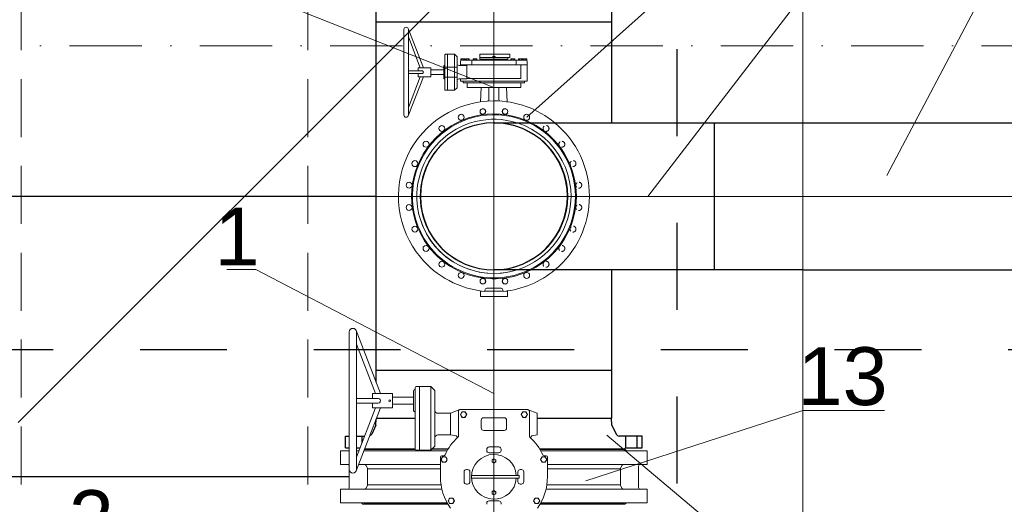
# Model space of a CAD drawing. Header units: millimetres. Extents: x -3176 to 162662, y -36434 to 57907.
# Tile 105 of 155: x 109540 to 112942, y 21022 to 22696. Entities that reach past the tile are written whole.
import ezdxf

# ---------------------------------------------------------------- set-up
doc = ezdxf.new("R2010")
doc.units = ezdxf.units.MM
for name, pattern in [('1-Sheet - 32170-CIV-6170-DW-2035-015-01 - RZUTY$0$A_Dash_3_0mm', [60, 30, -30]), ('1-Sheet - 32170-CIV-6170-DW-2035-015-01 - RZUTY$0$A_Dash_Dot_2_5mm_Axis', [45, 25, -10, 0, -10]), ('1-Sheet - 32170-CIV-6170-DW-2035-015-01 - RZUTY$0$A_Hidden_2_0mm', [30, 20, -10]), ('CENTER', [2, 1.25, -0.25, 0.25, -0.25]), ('DASHED', [0.75, 0.5, -0.25]), ('HIDDEN', [0.125, 0.085, -0.04])]:
    doc.linetypes.add(name, pattern=pattern)
doc.layers.get('0').update_dxf_attribs({"lineweight": 5})
for name, color, linetype, lineweight in [('!UG_kształtki', 10, 'Continuous', 30), ('!UG_Pomocnicza', 7, 'Continuous', 5), ('!UG_wymiary', 7, 'Continuous', 5), ('1-Sheet - 32170-CIV-6170-DW-2035-015-01 - RZUTY$0$A-DETL', 8, 'Continuous', 0), ('1-Sheet - 32170-CIV-6170-DW-2035-015-01 - RZUTY$0$A-FLOR', 8, 'Continuous', 0), ('1-Sheet - 32170-CIV-6170-DW-2035-015-01 - RZUTY$0$G-ANNO-SYMB', 8, 'Continuous', 0), ('1-Sheet - 32170-CIV-6170-DW-2035-015-01 - RZUTY$0$S-GRID', 8, 'Continuous', 0), ('G-ANNO-SYMB', 111, 'DASHED', 9)]:
    doc.layers.add(name, color=color, linetype=linetype, lineweight=lineweight)
doc.layers.add('!UG_tekst', color=7, linetype='Continuous')
doc.styles.get("Standard").update_dxf_attribs({"font": 'arial.ttf'})
doc.dimstyles.get("Standard").update_dxf_attribs({"dimtxt": 100, "dimasz": 100, "dimexe": 0.18, "dimexo": 2, "dimgap": 0.09, "dimtad": 1, "dimdec": 0, "dimzin": 0, "dimdsep": 46, "dimtxsty": 'Standard', "dimblk": 'OBLIQUE', "dimcen": 0, "dimdle": 0.5, "dimclrd": 256, "dimclrt": 256, "dimadec": 0, "dimazin": 0, "dimtfac": 1, "dimtdec": 0, "dimtofl": 0, "dimtmove": 1, "dimatfit": 3, "dimldrblk": 'OBLIQUE', "dimfxl": 1, "dimtfillclr": 256, "dimtolj": 1, "dimtzin": 0, "dimlwd": -1, "dimarcsym": 0})

# ---------------------------------------------------------------- blocks, each defined once
blk = doc.blocks.new('1-Sheet - 32170-CIV-6170-DW-2035-015-01 - RZUTY')
at = {"layer": '1-Sheet - 32170-CIV-6170-DW-2035-015-01 - RZUTY$0$A-DETL', "linetype": '1-Sheet - 32170-CIV-6170-DW-2035-015-01 - RZUTY$0$A_Hidden_2_0mm'}
for p, q in [((7505.37, 130.5), (7505.37, -499.5)), ((7604.39, 130.5), (7604.39, -508.3))]:
    blk.add_line(p, q, dxfattribs=at)
at = {"layer": '1-Sheet - 32170-CIV-6170-DW-2035-015-01 - RZUTY$0$A-FLOR'}
blk.add_line((7764.38, -148.12), (7504.38, -408.12), dxfattribs=at)
at = {"layer": '1-Sheet - 32170-CIV-6170-DW-2035-015-01 - RZUTY$0$G-ANNO-SYMB', "linetype": '1-Sheet - 32170-CIV-6170-DW-2035-015-01 - RZUTY$0$A_Dash_3_0mm', "lineweight": 25}
for p, q in [((7731.88, 680.8), (7731.88, -872.88)), ((7731.88, 680.8), (7731.88, -872.88)), ((8236.45, -383), (6610.15, -383)), ((8236.45, -383), (6610.15, -383))]:
    blk.add_line(p, q, dxfattribs=at)
at = {"layer": '1-Sheet - 32170-CIV-6170-DW-2035-015-01 - RZUTY$0$S-GRID', "linetype": '1-Sheet - 32170-CIV-6170-DW-2035-015-01 - RZUTY$0$A_Dash_Dot_2_5mm_Axis'}
blk.add_line((6666.88, -278), (8176.88, -278), dxfattribs=at)
blk = doc.blocks.new('_OBLIQUE')
at = {"color": 0, "linetype": 'ByBlock'}
blk.add_line((-0.5, -0.5), (0.5, 0.5), dxfattribs=at)
blk = doc.blocks.new('*D31')
at = {"layer": '!UG_Pomocnicza', "color": 0, "lineweight": -2, "transparency": 16777216}
for p, q in [((110770.3, 23489.7), (107083.6, 23489.7)), ((108900.9, 22085.7), (107083.6, 22085.7))]:
    blk.add_line(p, q, dxfattribs=at)
at = {"layer": '!UG_Pomocnicza', "transparency": 16777216}
blk.add_line((107083.8, 23490.2), (107083.8, 22085.2), dxfattribs=at)
at = {"layer": 'Defpoints', "color": 0, "transparency": 16777216}
for p in [(110772.3, 23489.7), (107083.8, 22085.7), (108902.9, 22085.7)]:
    blk.add_point(p, dxfattribs=at)
at = {"layer": '!UG_Pomocnicza', "transparency": 16777216, "xscale": 100, "yscale": 100, "zscale": 100}
for p, rotation in [((107083.8, 23489.7), 90), ((107083.8, 22085.7), 270)]:
    blk.add_blockref('_OBLIQUE', p, dxfattribs=dict(at, rotation=rotation))
at = {"layer": '!UG_Pomocnicza', "transparency": 16777216, "insert": (107032.6, 22787.7), "char_height": 100, "attachment_point": 5, "rotation": 90}
blk.add_mtext('\\A1;1404', dxfattribs=at)
blk = doc.blocks.new('*D32')
at = {"layer": '!UG_Pomocnicza', "color": 0, "lineweight": -2, "transparency": 16777216}
for p, q in [((110770.3, 22085.7), (107083.6, 22085.7)), ((108841.5, 21116.6), (107083.6, 21116.6))]:
    blk.add_line(p, q, dxfattribs=at)
at = {"layer": '!UG_Pomocnicza', "transparency": 16777216}
blk.add_line((107083.8, 22086.2), (107083.8, 21116.1), dxfattribs=at)
at = {"layer": 'Defpoints', "color": 0, "transparency": 16777216}
for p in [(110772.3, 22085.7), (107083.8, 21116.6), (108843.5, 21116.6)]:
    blk.add_point(p, dxfattribs=at)
at = {"layer": '!UG_Pomocnicza', "transparency": 16777216, "xscale": 100, "yscale": 100, "zscale": 100}
for p, rotation in [((107083.8, 22085.7), 90), ((107083.8, 21116.6), 270)]:
    blk.add_blockref('_OBLIQUE', p, dxfattribs=dict(at, rotation=rotation))
at = {"layer": '!UG_Pomocnicza', "transparency": 16777216, "insert": (107032.6, 21601.1), "char_height": 100, "attachment_point": 5, "rotation": 90}
blk.add_mtext('\\A1;969', dxfattribs=at)
blk = doc.blocks.new('*D33')
at = {"layer": '!UG_Pomocnicza', "color": 0, "lineweight": -2, "transparency": 16777216}
for p, q in [((110676.8, 21116.6), (107083.6, 21116.6)), ((107898.8, 20147.7), (107083.6, 20147.7))]:
    blk.add_line(p, q, dxfattribs=at)
at = {"layer": '!UG_Pomocnicza', "transparency": 16777216}
blk.add_line((107083.8, 21117.1), (107083.8, 20147.2), dxfattribs=at)
at = {"layer": 'Defpoints', "color": 0, "transparency": 16777216}
for p in [(110678.8, 21116.6), (107083.8, 20147.7), (107900.8, 20147.7)]:
    blk.add_point(p, dxfattribs=at)
at = {"layer": '!UG_Pomocnicza', "transparency": 16777216, "xscale": 100, "yscale": 100, "zscale": 100}
for p, rotation in [((107083.8, 21116.6), 90), ((107083.8, 20147.7), 270)]:
    blk.add_blockref('_OBLIQUE', p, dxfattribs=dict(at, rotation=rotation))
at = {"layer": '!UG_Pomocnicza', "transparency": 16777216, "insert": (107032.6, 20632.1), "char_height": 100, "attachment_point": 5, "rotation": 90}
blk.add_mtext('\\A1;969', dxfattribs=at)
blk = doc.blocks.new('*D47')
at = {"layer": '!UG_Pomocnicza', "transparency": 16777216}
blk.add_line((113457.6, 19375.2), (113457.6, 21832.2), dxfattribs=at)
at = {"layer": '!UG_Pomocnicza', "color": 0, "lineweight": -2, "transparency": 16777216}
for p, q in [((113459.6, 21831.7), (113457.8, 21831.7)), ((111687.3, 19375.7), (113457.8, 19375.7))]:
    blk.add_line(p, q, dxfattribs=at)
at = {"layer": 'Defpoints', "color": 0, "transparency": 16777216}
for p in [(113457.6, 21831.7), (113457.6, 21831.7), (111685.3, 19375.7)]:
    blk.add_point(p, dxfattribs=at)
at = {"layer": '!UG_Pomocnicza', "transparency": 16777216, "xscale": 100, "yscale": 100, "zscale": 100}
for p, rotation in [((113457.6, 21831.7), 90), ((113457.6, 19375.7), 270)]:
    blk.add_blockref('_OBLIQUE', p, dxfattribs=dict(at, rotation=rotation))
at = {"layer": '!UG_Pomocnicza', "transparency": 16777216, "insert": (113406.4, 20603.7), "char_height": 100, "attachment_point": 5, "rotation": 90}
blk.add_mtext('\\A1;2456', dxfattribs=at)

msp = doc.modelspace()

# ---------------------------------------------------------------- linework, layer by layer
at = {"layer": '!UG_kształtki'}
for p, q in [((110772.25, 21483.65), (110772.25, 22687.65)), ((111585.25, 22687.65), (111585.25, 22339.65)), ((111940.75, 21831.65), (111940.75, 22339.65)), ((112245.8, 22339.65), (113535.25, 22339.65)), ((111585.25, 21831.65), (111585.25, 21483.65)), ((112245.8, 21831.65), (113535.25, 21831.65)), ((111585.25, 21483.65), (110772.25, 21483.65)), ((110772.25, 21443.35), (110772.25, 21483.65)), ((111585.25, 21483.65), (111585.25, 21319.62)), ((110771.09, 21295.18), (110756.51, 21264.47)), ((111586.41, 21295.18), (111601, 21264.47)), ((111020.01, 21211.65), (110963.25, 21211.65))]:
    msp.add_line(p, q, dxfattribs=at)
at = {"layer": '!UG_kształtki', "lineweight": 5}
for p, q in [((110772.25, 22687.65), (111585.25, 22687.65)), ((110867.47, 22662.46), (110867.47, 22366.74)), ((110935.05, 22530.16), (110882.5, 22665.28)), ((110883.03, 22662.46), (110883.03, 22366.74)), ((110924.36, 22530.16), (110883.03, 22636.44)), ((111009.41, 22454.21), (111009.41, 22574.99)), ((111011.28, 22576.86), (111042.72, 22576.86)), ((111018.75, 22452.34), (111018.75, 22576.86)), ((111042.72, 22576.86), (111051.44, 22568.14)), ((111042.72, 22452.34), (111042.72, 22576.86)), ((111051.44, 22568.14), (111051.44, 22461.06)), ((111064.85, 22555.69), (111064.85, 22559.92)), ((111292.65, 22555.69), (111064.85, 22555.69)), ((111071.67, 22560.36), (111066.56, 22560.36)), ((111068.26, 22555.69), (111068.26, 22559.92)), ((111071.67, 22560.36), (111076.78, 22560.36)), ((111075.08, 22555.69), (111075.08, 22559.92)), ((111078.49, 22555.69), (111078.49, 22559.92)), ((111080.11, 22555.69), (111080.11, 22559.92)), ((111086.92, 22560.36), (111081.81, 22560.36)), ((111083.51, 22555.69), (111083.51, 22559.92)), ((111086.92, 22560.36), (111092.04, 22560.36)), ((111090.33, 22555.69), (111090.33, 22559.92)), ((111093.74, 22555.69), (111093.74, 22559.92)), ((111106.57, 22555.69), (111106.57, 22559.92)), ((111113.38, 22560.36), (111108.27, 22560.36)), ((111109.97, 22555.69), (111109.97, 22559.92)), ((111113.38, 22560.36), (111118.5, 22560.36)), ((111116.79, 22555.69), (111116.79, 22559.92)), ((111120.2, 22555.69), (111120.2, 22559.92)), ((111130.5, 22565.03), (111130.5, 22577.48)), ((111130.5, 22577.48), (111233.23, 22577.48)), ((111130.5, 22565.03), (111130.5, 22559.36)), ((111130.5, 22565.03), (111233.23, 22565.03)), ((111130.5, 22559.36), (111227, 22559.36)), ((111139.22, 22559.36), (111138.28, 22558.43)), ((111138.28, 22558.43), (111138.28, 22555.69)), ((111219.22, 22558.43), (111138.28, 22558.43)), ((111174.08, 22565.03), (111174.08, 22568.04)), ((111178.75, 22568.33), (111175.25, 22568.33)), ((111176.42, 22565.03), (111176.42, 22568.04)), ((111178.75, 22568.33), (111182.25, 22568.33)), ((111181.09, 22565.03), (111181.09, 22568.04)), ((111183.42, 22565.03), (111183.42, 22568.04)), ((111218.29, 22559.36), (111219.22, 22558.43)), ((111219.22, 22558.43), (111219.22, 22555.69)), ((111227, 22559.36), (111227, 22565.03)), ((111233.23, 22565.03), (111233.23, 22577.48)), ((111237.3, 22555.69), (111237.3, 22559.92)), ((111244.12, 22560.36), (111239.01, 22560.36)), ((111240.71, 22555.69), (111240.71, 22559.92)), ((111244.12, 22560.36), (111249.23, 22560.36)), ((111247.53, 22555.69), (111247.53, 22559.92)), ((111250.94, 22555.69), (111250.94, 22559.92)), ((111263.76, 22555.69), (111263.76, 22559.92)), ((111270.58, 22560.36), (111265.47, 22560.36)), ((111267.17, 22555.69), (111267.17, 22559.92)), ((111270.58, 22560.36), (111275.69, 22560.36)), ((111273.99, 22555.69), (111273.99, 22559.92)), ((111277.4, 22555.69), (111277.4, 22559.92)), ((111279.01, 22555.69), (111279.01, 22559.92)), ((111285.83, 22560.36), (111280.72, 22560.36)), ((111282.42, 22555.69), (111282.42, 22559.92)), ((111285.83, 22560.36), (111290.94, 22560.36)), ((111289.24, 22555.69), (111289.24, 22559.92)), ((111292.65, 22555.69), (111292.65, 22559.92)), ((110917.27, 22530.16), (110917.27, 22519.58)), ((110960.85, 22530.16), (110917.27, 22530.16)), ((110960.85, 22530.16), (110960.85, 22499.04)), ((111005.68, 22522.38), (110960.85, 22522.38)), ((111005.68, 22536.08), (111005.68, 22525.49)), ((111005.68, 22536.08), (111005.68, 22493.12)), ((111007.54, 22537.95), (111007.54, 22537.95)), ((111009.41, 22532.29), (111051.44, 22532.29)), ((111085.68, 22537.95), (111058.28, 22537.95)), ((111063.58, 22537.95), (111063.58, 22552.58)), ((111293.93, 22540.12), (111063.58, 22540.12)), ((111085.68, 22491.25), (111085.68, 22540.12)), ((111102.49, 22540.12), (111102.49, 22552.58)), ((111255.02, 22540.12), (111255.02, 22552.58)), ((111271.82, 22492.81), (111271.82, 22540.12)), ((111293.93, 22483.47), (111293.93, 22552.58)), ((110935.05, 22499.04), (110882.5, 22363.92)), ((110929.7, 22519.58), (110883.03, 22519.58)), ((110929.7, 22509.62), (110883.03, 22509.62)), ((110924.36, 22499.04), (110883.03, 22392.76)), ((110917.27, 22509.62), (110917.27, 22499.04)), ((110960.85, 22499.04), (110917.27, 22499.04)), ((110960.85, 22506.82), (111005.68, 22506.82)), ((111007.54, 22491.25), (111007.54, 22491.25)), ((111009.41, 22496.9), (111051.44, 22496.9)), ((111085.68, 22491.25), (111058.28, 22491.25)), ((111063.58, 22483.47), (111063.58, 22491.25)), ((111085.68, 22492.81), (111271.82, 22492.81)), ((111051.44, 22461.06), (111042.72, 22452.34)), ((111063.58, 22483.47), (111293.93, 22483.47)), ((111072.91, 22477.87), (111072.91, 22483.47)), ((111284.59, 22477.87), (111072.91, 22477.87)), ((111085.99, 22477.87), (111271.51, 22477.87)), ((111085.99, 22477.87), (111085.99, 22462.3)), ((111085.99, 22462.3), (111271.51, 22462.3)), ((111135.17, 22462.3), (111132.45, 22412.35)), ((111161.63, 22458.57), (111161.63, 22418.85)), ((111195.87, 22458.57), (111195.87, 22418.85)), ((111222.33, 22462.3), (111225.05, 22412.35)), ((111271.51, 22477.87), (111271.51, 22462.3)), ((111284.59, 22477.87), (111284.59, 22483.47)), ((111011.28, 22452.34), (111042.72, 22452.34)), ((111132.06, 21758.18), (111132.06, 21759.01)), ((111225.44, 21758.18), (111225.44, 21759.01)), ((110678.75, 21142.15), (110678.75, 21617.15)), ((110787.3, 21404.65), (110702.9, 21621.68)), ((110703.75, 21142.15), (110703.75, 21617.15)), ((110770.13, 21404.65), (110703.75, 21575.35)), ((110758.75, 21387.65), (110758.75, 21404.65)), ((110828.75, 21404.65), (110758.75, 21404.65)), ((110828.75, 21354.65), (110828.75, 21404.65)), ((110900.75, 21345.15), (110900.75, 21414.15)), ((110903.75, 21417.15), (110903.75, 21417.15)), ((110906.75, 21379.65), (110906.75, 21425.65)), ((110909.75, 21428.65), (110921.75, 21428.65)), ((110960.25, 21428.65), (110921.75, 21428.65)), ((110921.75, 21428.65), (110921.75, 21208.65)), ((110974.25, 21414.65), (110960.25, 21428.65)), ((110960.25, 21208.65), (110960.25, 21428.65)), ((110974.25, 21298.65), (110974.25, 21414.65)), ((110778.72, 21387.65), (110703.75, 21387.65)), ((110778.72, 21371.65), (110703.75, 21371.65)), ((110758.75, 21354.65), (110758.75, 21371.65)), ((110828.75, 21392.15), (110900.75, 21392.15)), ((110900.75, 21367.15), (110828.75, 21367.15)), ((110906.75, 21211.65), (110906.75, 21379.65)), ((110787.3, 21354.65), (110702.9, 21137.62)), ((110770.13, 21354.65), (110703.75, 21183.95)), ((110828.75, 21354.65), (110758.75, 21354.65)), ((110900.75, 21345.15), (110900.75, 21362.15)), ((110903.75, 21342.15), (110903.75, 21342.15)), ((111029.25, 21336.15), (110985.25, 21336.15)), ((111029.25, 21336.15), (111061.25, 21348.65)), ((111029.25, 21261.15), (111029.25, 21336.15)), ((111056.25, 21257.51), (111056.25, 21343.65)), ((111061.25, 21348.65), (111295.49, 21348.65)), ((111068.26, 21341.15), (111062.78, 21331.65)), ((111062.78, 21331.65), (111068.26, 21322.15)), ((111079.23, 21341.15), (111068.26, 21341.15)), ((111084.72, 21331.65), (111079.23, 21341.15)), ((111079.23, 21322.15), (111084.72, 21331.65)), ((111278.27, 21341.15), (111272.78, 21331.65)), ((111272.78, 21331.65), (111278.27, 21322.15)), ((111289.24, 21341.15), (111278.27, 21341.15)), ((111294.72, 21331.65), (111289.24, 21341.15)), ((111289.24, 21322.15), (111294.72, 21331.65)), ((111296.98, 21348.42), (111328.25, 21336.15)), ((111301.25, 21343.65), (111301.25, 21257.51)), ((111328.25, 21336.15), (111328.25, 21261.15)), ((111328.25, 21336.15), (111328.25, 21261.15)), ((110773.68, 21319.62), (110906.75, 21319.62)), ((110906.75, 21319.62), (110773.68, 21319.62)), ((110974.25, 21298.65), (110974.25, 21222.65)), ((111068.26, 21322.15), (111079.23, 21322.15)), ((111134.75, 21311.85), (111134.75, 21285.45)), ((111213.95, 21320.65), (111143.55, 21320.65)), ((111222.75, 21285.45), (111222.75, 21311.85)), ((111278.27, 21322.15), (111289.24, 21322.15)), ((111585.25, 21319.62), (111328.25, 21319.62)), ((111328.25, 21319.62), (111585.25, 21319.62)), ((111328.25, 21261.15), (111328.25, 21298.65)), ((111143.55, 21276.65), (111213.95, 21276.65)), ((111029.25, 21261.15), (110985.25, 21261.15)), ((111047.96, 21257.8), (111029.25, 21261.15)), ((111328.25, 21261.15), (111309.55, 21257.8)), ((110648.75, 21206.65), (110678.75, 21206.65)), ((110648.75, 21206.65), (110648.75, 21159.65)), ((110703.75, 21206.65), (110712.58, 21206.65)), ((110729.75, 21206.65), (111017.12, 21206.65)), ((110906.75, 21211.65), (110731.69, 21211.65)), ((110921.75, 21208.65), (110909.75, 21208.65)), ((110921.75, 21208.65), (110960.25, 21208.65)), ((110960.25, 21208.65), (110974.25, 21222.65)), ((111153.75, 21211.65), (111153.75, 21207.65)), ((111195.75, 21219.65), (111161.75, 21219.65)), ((111161.75, 21199.65), (111195.75, 21199.65)), ((111203.75, 21207.65), (111203.75, 21211.65)), ((111631.25, 21211.65), (111337.5, 21211.65)), ((111708.75, 21206.65), (111340.38, 21206.65)), ((111631.25, 21211.65), (111636.25, 21206.65)), ((111708.75, 21206.65), (111708.75, 21159.65)), ((110993.75, 21116.65), (110993.75, 21184.65)), ((111001.26, 21186.15), (110995.78, 21176.65)), ((110995.78, 21176.65), (111001.26, 21167.15)), ((110998.75, 21189.65), (111005.5, 21189.65)), ((111012.23, 21186.15), (111001.26, 21186.15)), ((111001.26, 21167.15), (111012.23, 21167.15)), ((111017.72, 21176.65), (111012.23, 21186.15)), ((111012.23, 21167.15), (111017.72, 21176.65)), ((111178.75, 21179.15), (111172.25, 21175.4)), ((111172.25, 21175.4), (111172.25, 21167.9)), ((111172.25, 21167.9), (111178.75, 21164.14)), ((111185.25, 21175.4), (111178.75, 21179.15)), ((111178.75, 21164.14), (111185.25, 21167.9)), ((111185.25, 21167.9), (111185.25, 21175.4)), ((111345.27, 21186.15), (111339.78, 21176.65)), ((111339.78, 21176.65), (111345.27, 21167.15)), ((111356.24, 21186.15), (111345.27, 21186.15)), ((111345.27, 21167.15), (111356.24, 21167.15)), ((111352, 21189.65), (111358.75, 21189.65)), ((111361.72, 21176.65), (111356.24, 21186.15)), ((111356.24, 21167.15), (111361.72, 21176.65)), ((111363.75, 21116.65), (111363.75, 21184.65)), ((110648.75, 21159.65), (110678.75, 21159.65)), ((110678.75, 21153.65), (110678.75, 21079.65)), ((110711.47, 21159.65), (110993.75, 21159.65)), ((110740.41, 21148.98), (110735.69, 21157.15)), ((110741.75, 21143.98), (110993.75, 21143.98)), ((110741.75, 21116.65), (110741.75, 21143.98)), ((111075.75, 21133.65), (111075.75, 21099.65)), ((111087.75, 21141.65), (111083.75, 21141.65)), ((111095.75, 21099.65), (111095.75, 21133.65)), ((111261.75, 21121.65), (111261.75, 21133.65)), ((111269.75, 21141.65), (111273.75, 21141.65)), ((111281.75, 21133.65), (111281.75, 21099.65)), ((111708.75, 21159.65), (111363.75, 21159.65)), ((111615.75, 21143.98), (111363.75, 21143.98)), ((111615.75, 21116.65), (111615.75, 21143.98)), ((111617.09, 21148.98), (111621.81, 21157.15)), ((111678.75, 21153.65), (111678.75, 21079.65)), ((110741.75, 21116.65), (110741.75, 21089.32)), ((111101.25, 21111.65), (111101.25, 21121.65)), ((111101.25, 21121.65), (111256.09, 21121.65)), ((111256.09, 21111.65), (111101.25, 21111.65)), ((111256.09, 21121.65), (111261.75, 21121.65)), ((111261.75, 21111.65), (111256.09, 21111.65)), ((111261.75, 21121.65), (111266.25, 21121.65)), ((111261.75, 21099.65), (111261.75, 21111.65)), ((111266.25, 21111.65), (111261.75, 21111.65)), ((111266.25, 21121.65), (111266.25, 21111.65)), ((111615.75, 21116.65), (111615.75, 21089.32)), ((110648.75, 21026.65), (110648.75, 21073.65)), ((110648.75, 21073.65), (110998.82, 21073.65)), ((110740.41, 21084.32), (110735.69, 21076.15)), ((110741.75, 21089.32), (110995.78, 21089.32)), ((111083.75, 21091.65), (111087.75, 21091.65)), ((111178.75, 21069.15), (111172.25, 21065.4)), ((111172.25, 21065.4), (111172.25, 21057.9)), ((111185.25, 21065.4), (111178.75, 21069.15)), ((111185.25, 21057.9), (111185.25, 21065.4)), ((111273.75, 21091.65), (111269.75, 21091.65)), ((111708.75, 21073.65), (111358.68, 21073.65)), ((111615.75, 21089.32), (111361.72, 21089.32)), ((111617.09, 21084.32), (111621.81, 21076.15)), ((111708.75, 21026.65), (111708.75, 21073.65)), ((110648.75, 21026.65), (111017.12, 21026.65)), ((110726.25, 21021.65), (110721.25, 21026.65)), ((111025.76, 21043.15), (111020.28, 21033.65)), ((111020.28, 21033.65), (111025.76, 21024.15)), ((111036.73, 21043.15), (111025.76, 21043.15)), ((111042.22, 21033.65), (111036.73, 21043.15)), ((111036.73, 21024.15), (111042.22, 21033.65)), ((111153.75, 21021.65), (111153.75, 21025.65)), ((111161.75, 21033.65), (111195.75, 21033.65)), ((111172.25, 21057.9), (111178.75, 21054.14)), ((111178.75, 21054.14), (111185.25, 21057.9)), ((111203.75, 21025.65), (111203.75, 21021.65)), ((111320.77, 21043.15), (111315.28, 21033.65)), ((111315.28, 21033.65), (111320.77, 21024.15)), ((111331.74, 21043.15), (111320.77, 21043.15)), ((111337.22, 21033.65), (111331.74, 21043.15)), ((111331.74, 21024.15), (111337.22, 21033.65)), ((111708.75, 21026.65), (111340.38, 21026.65)), ((111631.25, 21021.65), (111636.25, 21026.65)), ((111020.01, 21021.65), (110726.25, 21021.65)), ((111025.76, 21024.15), (111036.73, 21024.15)), ((111320.77, 21024.15), (111331.74, 21024.15)), ((111631.25, 21021.65), (111337.5, 21021.65))]:
    msp.add_line(p, q, dxfattribs=at)
at = {"layer": '!UG_kształtki', "lineweight": 5, "ltscale": 200}
for p, q in [((111132.06, 21758.18), (111132.06, 21759.01)), ((111132.06, 21739.5), (111132.06, 21758.18)), ((111132.06, 21758.18), (111138.29, 21758.18)), ((111138.29, 21758.18), (111132.06, 21758.18)), ((111225.44, 21739.5), (111132.06, 21739.5)), ((111211.12, 21758.18), (111146.38, 21758.18)), ((111146.38, 21758.18), (111211.12, 21758.18)), ((111153.85, 21768.14), (111203.65, 21768.14)), ((111219.21, 21758.18), (111225.44, 21758.18)), ((111225.44, 21758.18), (111219.21, 21758.18)), ((111225.44, 21758.18), (111225.44, 21759.01)), ((111225.44, 21758.18), (111225.44, 21739.5))]:
    msp.add_line(p, q, dxfattribs=at)
at = {"layer": '!UG_kształtki', "linetype": 'CENTER', "lineweight": 0}
for points in [[(111178.75, 26901.3), (111178.75, 19263.04), (111178.75, 19263.04), (111178.75, 19263.04)], [(110553.17, 22085.65), (112245.8, 22085.65), (113760.25, 22085.65), (113760.25, 22085.65)]]:
    msp.add_lwpolyline(points, dxfattribs=at)
at = {"layer": '!UG_kształtki'}
msp.add_lwpolyline([(110772.25, 22887.65), (111585.25, 22887.65), (111585.25, 22687.65), (110772.25, 22687.65)], close=True, dxfattribs=at)
for points in [[(111178.75, 22339.65), (111940.75, 22339.65), (112245.8, 22339.65)], [(112245.8, 21831.65), (111178.75, 21831.65)], [(110771.09, 21295.18), (110772.05, 21315.43)], [(110773.68, 21319.62), (110906.75, 21319.62)], [(111328.25, 21319.62), (111585.25, 21319.62)], [(111586.41, 21295.18), (111585.25, 21319.62)], [(110666.25, 21216.62), (110666.25, 21257.62)], [(110666.25, 21257.62), (110678.75, 21257.62)], [(110703.75, 21257.62), (110732.4, 21257.62)], [(110723.25, 21234.09), (110723.25, 21257.62)], [(111691.25, 21257.62), (111611.84, 21257.62)], [(111634.25, 21216.62), (111634.25, 21257.62)], [(111673.25, 21216.62), (111673.25, 21257.62)], [(111691.25, 21216.62), (111691.25, 21257.62)], [(110666.25, 21216.62), (110678.75, 21216.62)], [(110703.75, 21216.62), (110716.46, 21216.62)], [(110731.68, 21211.62), (110906.75, 21211.62)], [(110906.75, 21211.65), (110731.69, 21211.65)], [(111628.75, 21211.65), (111337.49, 21211.65)], [(111337.51, 21211.62), (111628.75, 21211.62)], [(111628.75, 21211.62), (111633.75, 21216.62)], [(111633.75, 21216.62), (111691.25, 21216.62)], [(111020.01, 21021.65), (110728.75, 21021.65)], [(111628.75, 21021.65), (111337.5, 21021.65)]]:
    msp.add_lwpolyline(points, dxfattribs=at)
at = {"layer": '!UG_kształtki', "lineweight": 5}
for points in [[(110963.22, 21211.62), (111019.99, 21211.62)], [(111020.01, 21211.65), (110963.26, 21211.65)]]:
    msp.add_lwpolyline(points, dxfattribs=at)
for centre, radius in [((111140.15, 22378.84), 9.34), ((111217.35, 22378.84), 9.34), ((111065.58, 22358.86), 10.27), ((111291.92, 22358.86), 10.27), ((110998.73, 22320.26), 10.27), ((110944.14, 22265.67), 10.27), ((110905.54, 22198.82), 10.27), ((110885.56, 22124.25), 10.27), ((110885.56, 22047.05), 10.27), ((110905.54, 21972.48), 10.27), ((111073.75, 21331.65), 9.5), ((111283.75, 21331.65), 9.5), ((111006.75, 21176.65), 9.5), ((111178.75, 21171.65), 6.5), ((111350.75, 21176.65), 9.5), ((111178.75, 21061.65), 6.5), ((111031.25, 21033.65), 9.5), ((111326.25, 21033.65), 9.5)]:
    msp.add_circle(centre, radius, dxfattribs=at)
at = {"layer": '!UG_kształtki', "linetype": 'HIDDEN', "lineweight": 5, "ltscale": 200}
for centre in [(111358.77, 22320.26), (111413.36, 22265.67), (111451.96, 22198.82), (111471.94, 22124.25), (111471.94, 22047.05), (111451.96, 21972.48), (111413.36, 21905.63), (111358.77, 21851.04)]:
    msp.add_circle(centre, 10.27, dxfattribs=at)
at = {"layer": '!UG_kształtki', "lineweight": 5, "ltscale": 200}
for centre, radius in [((110944.14, 21905.63), 10.27), ((110998.73, 21851.04), 10.27), ((111065.58, 21812.44), 10.27), ((111291.92, 21812.44), 10.27), ((111140.15, 21792.46), 9.34), ((111217.35, 21792.46), 9.34)]:
    msp.add_circle(centre, radius, dxfattribs=at)
at = {"layer": '!UG_kształtki', "lineweight": 20}
msp.add_circle((110818.75, 21379.65), 3, dxfattribs=at)
at = {"layer": '!UG_kształtki', "lineweight": 5}
for centre, radius, start, end in [((110875.25, 22662.46), 7.78, 0, 180), ((111011.28, 22574.99), 1.87, 90, 180), ((111066.69, 22552.58), 3.11, 90, 180), ((111105.6, 22552.58), 3.11, 90, 180), ((111251.9, 22552.58), 3.11, 0, 90), ((111290.81, 22552.58), 3.11, 0, 90), ((111007.54, 22536.08), 1.87, 90, 180), ((111007.54, 22539.81), 1.87, 270, 0), ((111058.28, 22544.79), 6.85, 180, 270), ((111007.54, 22493.12), 1.87, 180, 270), ((111007.54, 22489.39), 1.87, 0, 90), ((111058.28, 22484.4), 6.85, 90, 180), ((111011.28, 22454.21), 1.87, 180, 270), ((111157.89, 22458.57), 3.74, 360, 90), ((111199.61, 22458.57), 3.74, 89.99999, 180), ((111178.75, 22085.65), 329.96, 90, 219.66502), ((111140.15, 22378.84), 10.27, 204.13419, 111.51835), ((111157.89, 22418.85), 3.74, 273.58165, 0), ((111178.75, 22085.65), 329.96, 50.33498, 90), ((111199.61, 22418.85), 3.74, 180, 266.41835), ((111217.35, 22378.84), 10.27, 68.48165, 335.86581), ((110875.25, 22366.74), 7.78, 180, 0), ((111178.75, 22085.65), 284.82, 63.09752, 206.90248), ((111178.75, 22085.65), 281.71, 64.3734, 205.6266), ((111178.75, 22085.65), 266.33, 72.49478, 197.50522), ((111178.75, 22085.65), 266.33, 72.49478, 197.50522), ((111178.75, 22085.65), 254.83, 85.36572, 274.63428), ((111178.75, 22085.65), 254, 90, 270), ((111178.75, 22085.65), 254, 90, 270), ((110691.25, 21617.15), 12.5, 0, 180), ((110903.75, 21414.15), 3, 90, 180), ((110903.75, 21420.15), 3, 270, 0), ((110909.75, 21425.65), 3, 90, 180), ((110903.75, 21345.15), 3, 180, 270), ((110903.75, 21339.15), 3, 0, 90), ((110985.25, 21347.15), 11, 180, 270), ((111061.25, 21343.65), 5, 90, 180), ((111295.49, 21343.65), 5, 72.64598, 90), ((111296.25, 21343.65), 5, 0, 90), ((111143.55, 21311.85), 8.8, 90, 180), ((111213.95, 21311.85), 8.8, 0, 90), ((110745.67, 21269.62), 12, 290.47451, 334.59228), ((111143.55, 21285.45), 8.8, 180, 270), ((111213.95, 21285.45), 8.8, 270, 0), ((110985.25, 21250.15), 11, 90, 180), ((111178.75, 21116.65), 185, 132.14904, 155.7621), ((111046.46, 21253.03), 5, 314.12666, 72.64598), ((111051.25, 21257.51), 5, 312.14904, 0), ((111306.25, 21257.51), 5, 180, 227.85096), ((111178.75, 21116.65), 185, 24.2379, 47.85096), ((111311.04, 21253.03), 5, 107.35402, 225.87334), ((110752.45, 21210.62), 1.5, 110.30188, 137.05208), ((110909.75, 21211.65), 3, 180, 270), ((111161.75, 21211.65), 8, 90, 180), ((111161.75, 21207.65), 8, 180, 270), ((111195.75, 21211.65), 8, 0, 90), ((111195.75, 21207.65), 8, 270, 0), ((111605.05, 21210.62), 1.5, 42.94792, 69.69812), ((110998.75, 21184.65), 5, 90, 180), ((111005.5, 21194.65), 5, 270, 335.7621), ((111178.75, 21116.65), 77.5, 3.69907, 356.30093), ((111352, 21194.65), 5, 204.2379, 270), ((111358.75, 21184.65), 5, 0, 90), ((110672.75, 21153.65), 6, 360, 90), ((110691.25, 21142.15), 12.5, 180, 0), ((110731.36, 21154.65), 5, 30.00024, 89.99997), ((110731.75, 21143.98), 10, 0.00001, 29.99743), ((111083.75, 21133.65), 8, 90, 180), ((111087.75, 21133.65), 8, 0, 90), ((111269.75, 21133.65), 8, 90, 180), ((111273.75, 21133.65), 8, 0, 90), ((111625.75, 21143.98), 10, 150.00257, 179.99999), ((111626.14, 21154.65), 5, 90.00003, 149.99976), ((111684.75, 21153.65), 6, 90, 180), ((111178.75, 21116.65), 185, 180, 215.68533), ((111083.75, 21099.65), 8, 180, 270), ((111087.75, 21099.65), 8, 270, 0), ((111269.75, 21099.65), 8, 180, 270), ((111273.75, 21099.65), 8, 270, 0), ((111178.75, 21116.65), 185, 324.31467, 0), ((110672.75, 21079.65), 6, 269.99999, 0), ((110731.36, 21078.65), 5, 270.00003, 329.99975), ((110731.75, 21089.32), 10, 330.00256, 359.99997), ((111625.75, 21089.32), 10, 180.00003, 209.99744), ((111626.14, 21078.65), 5, 210.00025, 269.99997), ((111684.75, 21079.65), 6, 180, 270.00001), ((111161.75, 21025.65), 8, 90, 180), ((111195.75, 21025.65), 8, 0, 90)]:
    msp.add_arc(centre, radius, start, end, dxfattribs=at)
at = {"layer": '!UG_kształtki'}
for centre, radius, start, end in [((111178.75, 22085.65), 254, 90, 270), ((111178.75, 22085.65), 254, 270, 90), ((111611.84, 21269.62), 12, 205.40772, 270)]:
    msp.add_arc(centre, radius, start, end, dxfattribs=at)
at = {"layer": '!UG_kształtki', "lineweight": 5, "ltscale": 200}
for centre, radius, start, end in [((111178.75, 22085.65), 254.83, 274.63428, 85.36572), ((111178.75, 22085.65), 266.33, 342.49478, 72.49478), ((111178.75, 22085.65), 281.71, 295.6266, 64.3734), ((111178.75, 22085.65), 284.82, 296.90248, 63.09752), ((111178.75, 22085.65), 329.96, 309.66502, 50.33498), ((111178.75, 22085.65), 266.33, 197.50522, 342.49478), ((111178.75, 22085.65), 266.33, 197.50522, 287.50522), ((111178.75, 22085.65), 281.71, 205.6266, 295.6266), ((111178.75, 22085.65), 284.82, 206.90248, 296.90248), ((111178.75, 22085.65), 329.96, 219.66502, 264.24004), ((111178.75, 22085.65), 329.96, 275.75996, 309.66502), ((111140.15, 21792.46), 10.27, 248.48165, 155.86581), ((111217.35, 21792.46), 10.27, 24.13419, 291.51835), ((111141.4, 21761.92), 6.23, 312.91138, 0), ((111153.85, 21761.92), 6.23, 90, 180), ((111203.65, 21761.92), 6.23, 0, 90), ((111216.1, 21761.92), 6.23, 180, 227.08862)]:
    msp.add_arc(centre, radius, start, end, dxfattribs=at)
at = {"layer": '!UG_kształtki', "lineweight": 5}
for centre, major_axis, ratio, start_param, end_param in [((111066.56, 22559.45), (2, 0), 0.456621, 0.5498197, 2.591773), ((111071.67, 22557.36), (6.56, 0), 0.456621, 1.0247789, 2.1168137), ((111076.78, 22559.45), (2, 0), 0.456621, 0.5498197, 2.591773), ((111081.81, 22559.45), (2, 0), 0.456621, 0.5498197, 2.591773), ((111086.92, 22557.36), (6.56, 0), 0.456621, 1.0247789, 2.1168137), ((111092.04, 22559.45), (2, 0), 0.456621, 0.5498197, 2.591773), ((111108.27, 22559.45), (2, 0), 0.456621, 0.5498197, 2.591773), ((111113.38, 22557.36), (6.56, 0), 0.456621, 1.0247789, 2.1168137), ((111118.5, 22559.45), (2, 0), 0.456621, 0.5498197, 2.591773), ((111175.25, 22567.73), (1.37, 0), 0.4333333, 0.5498197, 2.591773), ((111178.75, 22566.38), (4.5, 0), 0.4333333, 1.0247789, 2.1168137), ((111182.25, 22567.73), (1.37, 0), 0.4333333, 0.5498197, 2.591773)]:
    msp.add_ellipse(centre, major_axis=major_axis, ratio=ratio, start_param=start_param, end_param=end_param, dxfattribs=at)
at = {"layer": '!UG_kształtki', "lineweight": 5, "extrusion": (0, 0, -1)}
for centre, major_axis, ratio, start_param, end_param in [((111239.01, 22559.45), (-2, 0), 0.456621, 0.5498197, 2.591773), ((111244.12, 22557.36), (-6.56, 0), 0.456621, 1.0247789, 2.1168137), ((111249.23, 22559.45), (-2, 0), 0.456621, 0.5498197, 2.591773), ((111265.47, 22559.45), (-2, 0), 0.456621, 0.5498197, 2.591773), ((111270.58, 22557.36), (-6.56, 0), 0.456621, 1.0247789, 2.1168137), ((111275.69, 22559.45), (-2, 0), 0.456621, 0.5498197, 2.591773), ((111280.72, 22559.45), (-2, 0), 0.456621, 0.5498197, 2.591773), ((111285.83, 22557.36), (-6.56, 0), 0.456621, 1.0247789, 2.1168137), ((111290.94, 22559.45), (-2, 0), 0.456621, 0.5498197, 2.591773), ((110929.7, 22514.6), (-5.34, 0), 0.9320047, 1.5707963, 4.712389)]:
    msp.add_ellipse(centre, major_axis=major_axis, ratio=ratio, start_param=start_param, end_param=end_param, dxfattribs=at)
at = {"layer": '!UG_kształtki', "lineweight": 20}
msp.add_ellipse((110778.72, 21379.65), major_axis=(-8.58, 0), ratio=0.9320047, start_param=1.5707963, end_param=4.712389, dxfattribs=at)
at = {"layer": '!UG_wymiary'}
for p, q in [((112936.52, 22916.11), (112536.85, 22157.68)), ((110176.81, 22858.75), (111178.75, 22462.3)), ((111720, 22740), (111291.92, 22358.86)), ((111710, 22085.65), (112202.42, 22724.57)), ((110355.64, 21832.5), (110255.88, 21832.5)), ((111178.56, 21404.33), (110355.64, 21832.5)), ((111496.27, 21102.82), (112245.92, 21346.19)), ((112245.92, 21346.19), (112527.65, 21346.19)), ((111568.78, 21260.26), (112509.08, 20469.96))]:
    msp.add_line(p, q, dxfattribs=at)
at = {"layer": 'G-ANNO-SYMB', "color": 18, "true_color": 0x000000}
msp.add_line((112245.8, 32193.6), (112245.8, 16656.81), dxfattribs=at)

# ---------------------------------------------------------------- block references
at = {"xscale": 10, "yscale": 10, "zscale": 10}
msp.add_blockref('1-Sheet - 32170-CIV-6170-DW-2035-015-01 - RZUTY', (34491.45, 25385.65), dxfattribs=at)

# ---------------------------------------------------------------- texts
at = {"layer": '!UG_tekst', "lineweight": 20}
for s, p in [('1', (110213.86, 21846.78)), ('13', (112228.08, 21364.4)), ('2', (109709.98, 20870.37))]:
    msp.add_text(s, height=200, dxfattribs=at).set_placement(p)

# ---------------------------------------------------------------- dimensions: what is measured, and where the dimension line sits
at = {"layer": '!UG_Pomocnicza'}
for base, p1, p2, picture, middle in [((107083.77, 22085.65), (110772.25, 23489.65), (108902.85, 22085.65), '*D31', (107032.63, 22787.65)), ((107083.77, 21116.61), (110772.25, 22085.65), (108843.46, 21116.61), '*D32', (107032.63, 21601.13)), ((113457.57, 21831.65), (111685.25, 19375.65), (113457.57, 21831.65), '*D47', (113406.43, 20603.65)), ((107083.77, 20147.65), (110678.75, 21116.65), (107900.75, 20147.65), '*D33', (107032.63, 20632.15))]:
    dim = msp.add_linear_dim(base=base, p1=p1, p2=p2, angle=90, dimstyle='Standard', dxfattribs=at)
    dim.commit()
    dim.dimension.update_dxf_attribs({"geometry": picture, "text_midpoint": middle})

doc.saveas('drawing.dxf')
